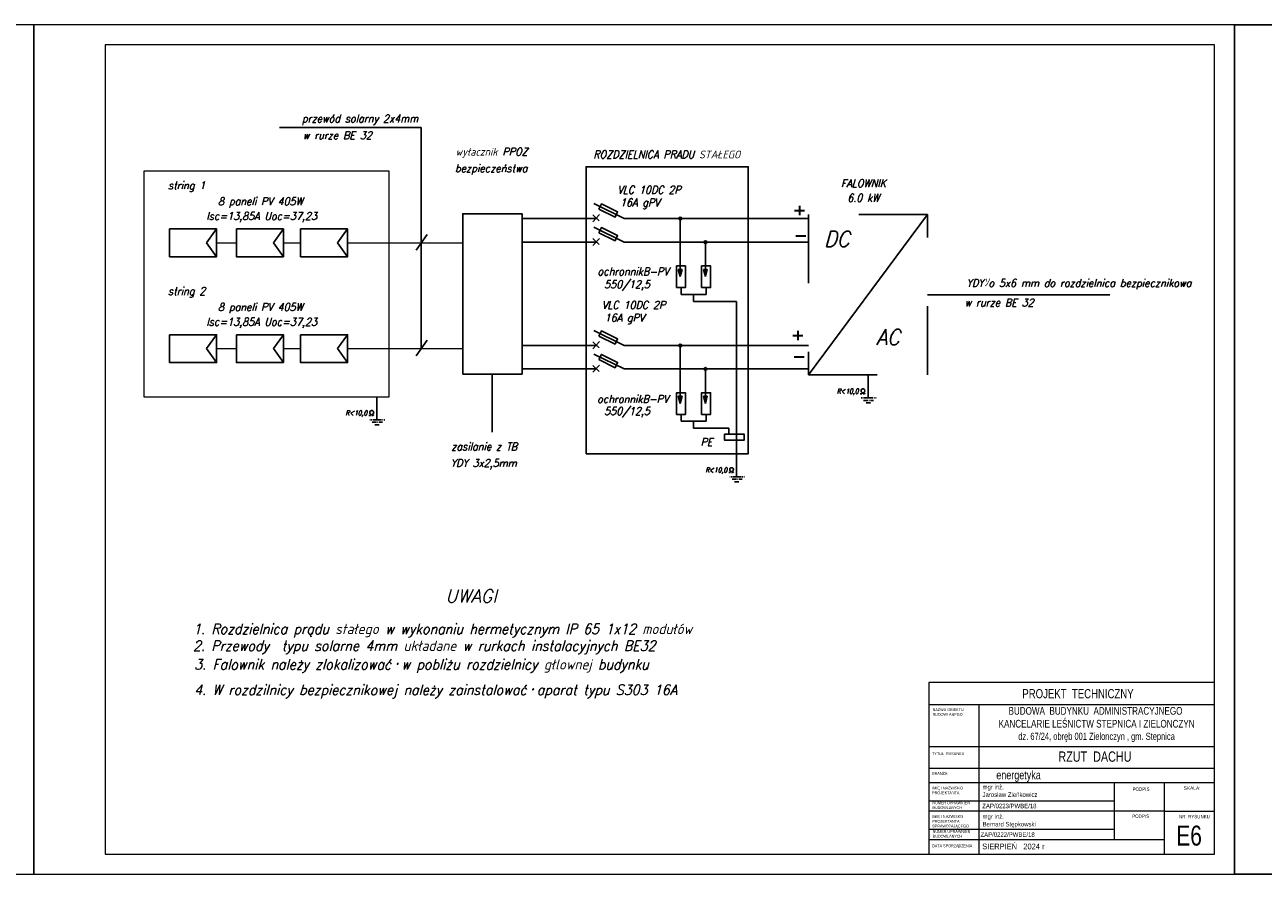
# Model space of a CAD drawing. Header units: inches. Extents: x 65192 to 78842, y -37594 to -36109.
# Tile 59 of 63: x 72527 to 74692, y -37594 to -36109. Entities that reach past the tile are written whole.
import ezdxf
from ezdxf.enums import TextEntityAlignment as Align

# ---------------------------------------------------------------- set-up
doc = ezdxf.new("R2010")
doc.units = ezdxf.units.IN
doc.header["$MEASUREMENT"] = 0
doc.linetypes.add('CENTERX2', pattern=[4, 2.5, -0.5, 0.5, -0.5])
doc.linetypes.add('Przerywana', pattern=[240, 120, -120])
doc.layers.add('---TABELKA -OPISY', color=7, linetype='Continuous')
doc.layers.add('panel', color=1, linetype='Continuous')
doc.layers.add('A--tabelka rysunku', color=7, linetype='Continuous', lineweight=0)
doc.layers.add('IE-wnętrzowe', color=250, linetype='Continuous', lineweight=30)
doc.styles.add('1-500', font='arial.ttf', dxfattribs={"width": 0.75, "height": 1.25})
doc.styles.add('ANITA', font='romans.shx', dxfattribs={"width": 0.9, "oblique": 15})
doc.styles.add('Arial narrow', font='arial.ttf', dxfattribs={"width": 0.75})
doc.styles.add('OBREB', font='romans.shx', dxfattribs={"width": 0.8, "oblique": 15})
doc.styles.add('romans', font='romans.shx', dxfattribs={"bigfont": 'BIGFONT.SHX'})
doc.styles.get("Standard").update_dxf_attribs({"font": 'ARIAL.TTF'})
doc.styles.add('STYL-1', font='arial.ttf', dxfattribs={"width": 0.75})

msp = doc.modelspace()

# ---------------------------------------------------------------- linework, layer by layer
at = {"color": 7, "lineweight": 0}
for p, q in [((72862, -36490.1), (72896.6, -36490.1)), ((72978.8, -36490.1), (73008.9, -36490.1)), ((73091.1, -36490.1), (73292.4, -36490.1)), ((72862, -36675), (72896.6, -36675)), ((72978.8, -36675), (73008.9, -36675)), ((73091.1, -36675), (73292.4, -36675))]:
    msp.add_line(p, q, dxfattribs=at)
at = {"linetype": 'Continuous', "ltscale": 10}
msp.add_lwpolyline([(74642.3, -37593.9), (76742.3, -37593.9), (76742.3, -36108.9), (74642.3, -36108.9)], close=True, dxfattribs=at)
at = {"color": 1, "lineweight": 0}
msp.add_lwpolyline([(72735, -36759), (73163.8, -36759), (73163.8, -36364.6), (72735, -36364.6)], close=True, dxfattribs=at)
at = {"layer": 'A--tabelka rysunku', "linetype": 'Continuous'}
for p, q in [((74607.3, -37258.9), (74107.3, -37258.9)), ((74607.3, -37297.9), (74107.3, -37297.9)), ((74194.8, -37297.9), (74194.8, -37558.9)), ((74607.3, -37371.4), (74107.3, -37371.4)), ((74607.3, -37371.4), (74107.3, -37371.4)), ((74607.3, -37408.9), (74107.3, -37408.9)), ((74607.3, -37433.9), (74107.3, -37433.9)), ((74432.3, -37533.9), (74432.3, -37433.9)), ((74519.8, -37558.9), (74519.8, -37433.9)), ((74432.3, -37465.9), (74107.3, -37465.9)), ((74519.8, -37483.9), (74107.3, -37483.9)), ((74519.8, -37483.9), (74607.3, -37483.9)), ((74432.3, -37515.9), (74107.3, -37515.9)), ((74519.8, -37533.9), (74107.3, -37533.9))]:
    msp.add_line(p, q, dxfattribs=at)
for points in [[(70442.3, -37593.9), (72542.3, -37593.9), (72542.3, -36108.9), (70442.3, -36108.9)], [(70442.3, -37593.9), (72542.3, -37593.9), (72542.3, -36108.9), (70442.3, -36108.9)], [(72542.3, -37593.9), (74642.3, -37593.9), (74642.3, -36108.9), (72542.3, -36108.9)], [(72542.3, -37593.9), (74642.3, -37593.9), (74642.3, -36108.9), (72542.3, -36108.9)], [(72667.3, -37558.9), (74607.3, -37558.9), (74607.3, -36143.9), (72667.3, -36143.9)], [(74107.3, -37558.9), (74607.3, -37558.9), (74607.3, -37258.9), (74107.3, -37258.9)]]:
    msp.add_lwpolyline(points, close=True, dxfattribs=at)
at = {"layer": 'IE-wnętrzowe', "color": 7, "linetype": 'Continuous', "lineweight": -3, "ltscale": 3}
for p, q in [((74001.3, -36720.9), (74001.3, -36760.9)), ((74001.3, -36720.9), (74001.3, -36760.9)), ((73142.2, -36759), (73142.2, -36798.9)), ((73142.2, -36759), (73142.2, -36798.9)), ((73771.5, -36858.8), (73771.5, -36898.7)), ((73771.5, -36858.8), (73771.5, -36898.7))]:
    msp.add_line(p, q, dxfattribs=at)
at = {"layer": 'IE-wnętrzowe', "color": 7, "lineweight": -3, "ltscale": 5}
for p, q in [((73987.4, -36754), (73990.1, -36754)), ((73992.5, -36754), (73995.2, -36754)), ((73128.3, -36792), (73131, -36792)), ((73133.4, -36792), (73136.1, -36792)), ((73757.6, -36891.8), (73760.3, -36891.8)), ((73762.7, -36891.8), (73765.4, -36891.8))]:
    msp.add_line(p, q, dxfattribs=at)
at = {"layer": 'IE-wnętrzowe', "color": 7, "linetype": 'CENTERX2', "lineweight": -3, "ltscale": 3}
for p, q in [((74002.2, -36761.2), (73989.1, -36761.2)), ((73993.5, -36765.6), (74011, -36765.6)), ((73997.8, -36769.9), (74006.6, -36769.9)), ((74002.2, -36761.2), (74015.3, -36761.2)), ((73143.1, -36799.2), (73130, -36799.2)), ((73134.4, -36803.6), (73151.9, -36803.6)), ((73138.7, -36808), (73147.5, -36808)), ((73143.1, -36799.2), (73156.2, -36799.2)), ((73772.4, -36899), (73759.3, -36899)), ((73772.4, -36899), (73785.5, -36899)), ((73763.7, -36903.4), (73781.1, -36903.4)), ((73768, -36907.8), (73776.8, -36907.8))]:
    msp.add_line(p, q, dxfattribs=at)
at = {"layer": 'IE-wnętrzowe', "color": 7, "linetype": 'Continuous', "lineweight": -3}
for p, q in [((73990.1, -36754), (73990.7, -36751.6)), ((73992.5, -36754), (73993, -36752)), ((73995.2, -36754), (73995.6, -36752.4)), ((73131, -36792), (73131.6, -36789.6)), ((73133.4, -36792), (73133.9, -36790.1)), ((73136.1, -36792), (73136.5, -36790.4)), ((73760.3, -36891.8), (73760.9, -36889.4)), ((73762.7, -36891.8), (73763.2, -36889.9)), ((73765.4, -36891.8), (73765.8, -36890.2))]:
    msp.add_line(p, q, dxfattribs=at)
for centre in [(73992.5, -36748.7), (73992.5, -36748.7), (73133.4, -36786.7), (73133.4, -36786.7), (73762.7, -36886.5), (73762.7, -36886.5)]:
    msp.add_arc(centre, 3.42, 278.4758, 238.0274, dxfattribs=at)
at = {"layer": 'panel', "color": 7}
for p, q in [((72972.1, -36288.5), (73220, -36288.5)), ((73220, -36675), (73220, -36288.5)), ((73897.2, -36720.9), (74105.3, -36440.7)), ((73211.2, -36502.8), (73230.2, -36475.5)), ((74105.3, -36580.8), (74424.2, -36580.8)), ((73211.2, -36687.7), (73230.2, -36660.4)), ((74001.3, -36720.9), (74001.3, -36761.2))]:
    msp.add_line(p, q, dxfattribs=at)
at = {"layer": 'panel', "color": 7, "lineweight": 25}
for p, q in [((73575, -36447.4), (73522, -36421.4)), ((73396.4, -36447.4), (73527, -36447.4)), ((73520, -36441.1), (73530.8, -36451.7)), ((73520.2, -36453.2), (73531.6, -36440.8)), ((73575, -36447.4), (73636.5, -36447.4)), ((73636.5, -36447.4), (73897.2, -36447.4)), ((73673, -36549.2), (73673, -36447.4)), ((72844.6, -36490.1), (72862, -36465.8)), ((72862, -36465.8), (72844.6, -36490.1)), ((72961.4, -36490.1), (72978.8, -36465.8)), ((72978.8, -36465.8), (72961.4, -36490.1)), ((73073.7, -36490.1), (73091.1, -36465.8)), ((73091.1, -36465.8), (73073.7, -36490.1)), ((73575, -36488.8), (73522, -36462.7)), ((72844.6, -36490.1), (72862, -36514.4)), ((72961.4, -36490.1), (72978.8, -36514.4)), ((73073.7, -36490.1), (73091.1, -36514.4)), ((73396.4, -36488.8), (73527, -36488.8)), ((73520, -36482.5), (73530.8, -36493.1)), ((73520.2, -36494.6), (73531.6, -36482.2)), ((73538.9, -36471), (73538.9, -36471)), ((73575, -36488.8), (73636.5, -36488.8)), ((73636.5, -36488.8), (73897.2, -36488.8)), ((73716.8, -36549.2), (73716.8, -36488.8)), ((73676.4, -36536.6), (73669.5, -36536.6)), ((73669.5, -36536.6), (73673, -36549.2)), ((73673, -36549.2), (73676.4, -36536.6)), ((73720.2, -36536.6), (73713.3, -36536.6)), ((73713.3, -36536.6), (73716.8, -36549.2)), ((73716.8, -36549.2), (73720.2, -36536.6)), ((73674.2, -36568.2), (73674.2, -36580.3)), ((73718, -36580.3), (73718, -36568.2)), ((73674.2, -36580.3), (73718, -36580.3)), ((73696.1, -36580.3), (73696.1, -36592.4)), ((73696.1, -36592.4), (73771.5, -36592.4)), ((73771.5, -36592.4), (73771.5, -36882.4)), ((72844.6, -36675), (72862, -36650.8)), ((72862, -36650.8), (72844.6, -36675)), ((72961.4, -36675), (72978.8, -36650.8)), ((72978.8, -36650.8), (72961.4, -36675)), ((73073.7, -36675), (73091.1, -36650.8)), ((73091.1, -36650.8), (73073.7, -36675)), ((73520, -36663.2), (73530.8, -36673.8)), ((73520.2, -36675.2), (73531.6, -36662.8)), ((73575, -36669.4), (73522, -36643.4)), ((72844.6, -36675), (72862, -36699.3)), ((72961.4, -36675), (72978.8, -36699.3)), ((73073.7, -36675), (73091.1, -36699.3)), ((73396.4, -36669.4), (73527, -36669.4)), ((73575, -36710.6), (73522, -36684.5)), ((73575, -36669.4), (73636.5, -36669.4)), ((73636.5, -36669.4), (73897.2, -36669.4)), ((73673, -36771), (73673, -36669.4)), ((73520, -36704.3), (73530.8, -36714.9)), ((73520.2, -36716.4), (73531.6, -36704)), ((73538.9, -36692.8), (73538.9, -36692.8)), ((73344, -36821.3), (73344, -36719.5)), ((73396.4, -36710.6), (73527, -36710.6)), ((73575, -36710.6), (73636.5, -36710.6)), ((73636.5, -36710.6), (73897.2, -36710.6)), ((73716.8, -36771), (73716.8, -36710.6)), ((73676.4, -36758.4), (73669.5, -36758.4)), ((73669.5, -36758.4), (73673, -36771)), ((73673, -36771), (73676.4, -36758.4)), ((73720.2, -36758.4), (73713.3, -36758.4)), ((73713.3, -36758.4), (73716.8, -36771)), ((73716.8, -36771), (73720.2, -36758.4)), ((73674.2, -36790), (73674.2, -36802.1)), ((73718, -36802.1), (73718, -36790)), ((73674.2, -36802.1), (73718, -36802.1)), ((73696.1, -36802.1), (73696.1, -36814.2)), ((73696.1, -36814.2), (73757.7, -36814.2)), ((73757.7, -36814.2), (73757.7, -36824.5))]:
    msp.add_line(p, q, dxfattribs=at)
at = {"layer": 'panel', "color": 7, "lineweight": 30}
for p, q in [((73881.3, -36425.4), (73881.3, -36441.7)), ((73872.6, -36433.5), (73890.1, -36433.5)), ((73874.9, -36477.7), (73892.4, -36477.7)), ((73869.6, -36652.2), (73887.1, -36652.2)), ((73878.4, -36644.1), (73878.4, -36660.4)), ((73872.2, -36689.3), (73889.7, -36689.3))]:
    msp.add_line(p, q, dxfattribs=at)
at = {"layer": 'panel', "color": 7, "lineweight": 25}
for points in [[(73508.1, -36858.8), (73791.9, -36858.8), (73791.9, -36357.1), (73508.1, -36357.1)], [(73530.4, -36431.2), (73558.9, -36445.2), (73563.4, -36436.1), (73534.9, -36422.1)], [(72779.8, -36465.8), (72862, -36465.8), (72862, -36514.4), (72779.8, -36514.4)], [(72896.6, -36465.8), (72978.8, -36465.8), (72978.8, -36514.4), (72896.6, -36514.4)], [(73008.9, -36465.8), (73091.1, -36465.8), (73091.1, -36514.4), (73008.9, -36514.4)], [(73530.4, -36472.5), (73558.9, -36486.5), (73563.4, -36477.4), (73534.9, -36463.4)], [(73666.3, -36568.2), (73682, -36568.2), (73682, -36530.3), (73666.3, -36530.3)], [(73710.1, -36568.2), (73725.8, -36568.2), (73725.8, -36530.3), (73710.1, -36530.3)], [(72779.8, -36650.8), (72862, -36650.8), (72862, -36699.3), (72779.8, -36699.3)], [(72896.6, -36650.8), (72978.8, -36650.8), (72978.8, -36699.3), (72896.6, -36699.3)], [(73008.9, -36650.8), (73091.1, -36650.8), (73091.1, -36699.3), (73008.9, -36699.3)], [(73530.4, -36653.2), (73558.9, -36667.2), (73563.4, -36658.1), (73534.9, -36644.1)], [(73530.4, -36694.3), (73558.9, -36708.3), (73563.4, -36699.2), (73534.9, -36685.2)], [(73666.3, -36790), (73682, -36790), (73682, -36752.1), (73666.3, -36752.1)], [(73710.1, -36790), (73725.8, -36790), (73725.8, -36752.1), (73710.1, -36752.1)], [(73750.3, -36824.5), (73784.5, -36824.5), (73784.5, -36835.3), (73750.3, -36835.3)]]:
    msp.add_lwpolyline(points, close=True, dxfattribs=at)
at = {"layer": 'panel', "color": 7, "linetype": 'ByBlock'}
msp.add_lwpolyline([(73292.4, -36719.5), (73396.4, -36719.5), (73396.4, -36439.3), (73292.4, -36439.3)], close=True, dxfattribs=at)
at = {"layer": 'panel', "color": 7, "linetype": 'Przerywana'}
msp.add_lwpolyline([(73897.2, -36720.9), (74105.3, -36720.9), (74105.3, -36440.7), (73897.2, -36440.7)], close=True, dxfattribs=at)
at = {"layer": 'panel', "color": 7}
for centre in [(73673, -36447.4), (73716.8, -36488.8), (73673, -36669.4), (73716.8, -36710.6)]:
    msp.add_circle(centre, 2.37, dxfattribs=at)

# ---------------------------------------------------------------- texts
at = {"layer": '---TABELKA -OPISY', "ltscale": 35, "attachment_point": 2, "style": 'Arial narrow'}
for s, insert, char_height, width in [('{\\fArial|b0|i0|c238|p34;PROJEKT  TECHNICZNY}', (74368.4, -37270.2), 16, 447.789), ('energetyka', (74264.4, -37412.9), 15, 627.982)]:
    msp.add_mtext(s, dxfattribs=dict(at, insert=insert, char_height=char_height, width=width))
at = {"layer": '---TABELKA -OPISY', "char_height": 8, "width": 277.176, "attachment_point": 1}
for s, insert in [('{\\W0.75;mgr inż.\\PJarosław Zieńkowicz}', (74201.5, -37437.4)), ('{\\W0.75;mgr inż.\\PBernard Stępkowski}', (74201.5, -37489))]:
    msp.add_mtext(s, dxfattribs=dict(at, insert=insert))
at = {"layer": '---TABELKA -OPISY', "char_height": 8, "attachment_point": 1, "style": 'Arial narrow'}
for s, insert, width in [('\\PZAP/0223/PWBE/18', (74201, -37457.2), 277.176), ('{\\fArial|b0|i0|c238|p34;ZAP/0222/PWBE/18}', (74197.9, -37520.6), 219.892)]:
    msp.add_mtext(s, dxfattribs=dict(at, insert=insert, width=width))
at = {"color": 7, "linetype": 'Continuous', "style": 'romans', "oblique": 15}
msp.add_text('UWAGI', height=22.5, dxfattribs=at).set_placement((73262.2, -37118.8))
at = {"color": 7, "style": 'ANITA', "oblique": 15, "width": 0.9}
for s, p in [('1. Rozdzielnica prądu stałego w wykonaniu hermetycznym IP 65 1x12 modułów', (72820.9, -37174)), ('2. Przewody  typu solarne 4mm układane w rurkach instalacyjnych BE32  ', (72820.9, -37203.4))]:
    msp.add_text(s, height=18, dxfattribs=at).set_placement(p)
at = {"color": 7, "linetype": 'Continuous', "ltscale": 3, "style": 'romans', "oblique": 15, "width": 0.9}
for s, p in [('3. Falownik należy zlokalizować・w pobliżu rozdzielnicy głlownej budynku', (72822.9, -37236)), ('4. W rozdzilnicy bezpiecznikowej należy zainstalować・aparat typu S303 16A ', (72822.9, -37280.5))]:
    msp.add_text(s, height=18, dxfattribs=at).set_placement(p)
at = {"layer": 'A--tabelka rysunku', "style": 'Arial narrow'}
msp.add_text('SKALA:', height=6, dxfattribs=at).set_placement((74553.2, -37440.2), align=Align.TOP_LEFT)
at = {"layer": 'A--tabelka rysunku'}
for s, insert, char_height, width, attachment_point, style in [('NAZWA OBIEKTU\\PBUDOWLANEGO', (74114.2, -37303.6), 5, 277.176, 1, 'Arial narrow'), ('{\\H0.75x;BUDOWA  BUDYNKU  ADMINISTRACYJNEGO\\P KANCELARIE LEŚNICTW STEPNICA I ZIELONCZYN\\P\\H0.9259x; dz. 67/24, obręb 001 Zielonczyn , gm. Stepnica}', (74399, -37301.5), 18, 597.292, 2, '1-500'), ('TYTUŁ  RYSUNKU', (74113.3, -37380.6), 5, 277.176, 1, 'Arial narrow'), ('BRANŻA', (74113.3, -37415.1), 5, 277.176, 1, 'Arial narrow'), ('IMIĘ I NAZWISKO \\PPROJEKTANTA', (74113.3, -37440.7), 5, 277.176, 1, 'Arial narrow'), ('PODPIS ', (74463.7, -37442.1), 6, 277.176, 1, 'Arial narrow'), ('NUMER UPRAWNIEŃ \\PBUDOWLANYCH', (74113.8, -37466.6), 5, 277.176, 1, 'Arial narrow'), ('IMIĘ I NAZWISKO \\PPROJEKTANTA\\PSPRAWDZAJĄCEGO', (74113.6, -37490.5), 5, 277.176, 1, 'Arial narrow'), ('PODPIS  ', (74463.1, -37489.5), 6, 277.176, 1, 'Arial narrow'), ('E6', (74540.2, -37508.8), 35, 65.097, 1, 'Arial narrow'), ('NR  RYSUNKU', (74545.1, -37490.1), 6, 72.146, 1, 'Arial narrow'), ('NUMER UPRAWNIEŃ \\PBUDOWLANYCH', (74114.3, -37516.6), 5, 277.176, 1, 'Arial narrow'), ('DATA SPORZĄDZENIA', (74113.3, -37541.7), 5, 277.176, 1, 'Arial narrow'), ('SIERPIEŃ   2024 r', (74200.8, -37540.3), 10, 277.176, 1, 'Arial narrow')]:
    msp.add_mtext(s, dxfattribs=dict(at, insert=insert, char_height=char_height, width=width, attachment_point=attachment_point, style=style))
at = {"layer": 'A--tabelka rysunku', "ltscale": 35, "insert": (74398, -37379.2), "char_height": 18, "width": 589.376, "attachment_point": 2, "style": 'STYL-1'}
msp.add_mtext('RZUT  DACHU', dxfattribs=at)
at = {"layer": 'IE-wnętrzowe', "color": 7, "lineweight": -3, "ltscale": 5, "style": 'romans', "oblique": 15, "width": 0.9}
for s, height, p in [('przewód solarny 2x4mm', 13.628, (73112.9, -36279.6)), ('w rurze BE 32', 13.628, (73073.2, -36308.9)), ('wyłacznik PPOZ', 13.628, (73343.1, -36337.6)), ('ROZDZIELNICA PRADU STAŁEGO', 13.628, (73649.3, -36342.4)), ('bezpieczeństwa', 13.628, (73342.2, -36366.6)), ('string 1', 13.63, (72809.7, -36396.4)), ('FALOWNIK ', 13.63, (73997.5, -36392.7)), ('VLC 10DC 2P ', 13.628, (73622.5, -36404.2)), (' 6.0 kW', 13.63, (73988.8, -36418.3)), ('8 paneli PV 405W ', 13.628, (72942.9, -36424.2)), ('16A gPV', 13.63, (73602.2, -36426.4)), ('Isc=13,85A Uoc=37,23', 13.628, (72940.9, -36450.1)), ('DC', 27.26, (73946.7, -36496.8)), ('ochronnikB-PV', 13.628, (73590.4, -36547)), ('550/12,5', 13.63, (73579.8, -36569.3)), ('YDYｿo 5x6 mm do rozdzielnica bezpiecznikowa', 13.628, (74369.9, -36567.2)), ('string 2', 13.63, (72809.7, -36581.3)), ('8 paneli PV 405W ', 13.628, (72942.9, -36609.1)), ('VLC 10DC 2P ', 13.628, (73595.4, -36605.5)), ('w rurze BE 32', 13.628, (74230.5, -36601.3)), ('Isc=13,85A Uoc=37,23', 13.628, (72940.9, -36635)), ('16A gPV', 13.63, (73575.2, -36627.8)), ('AC', 27.26, (74036.2, -36668.5)), ('ochronnikB-PV', 13.628, (73589.8, -36770)), ('550/12,5', 13.63, (73579.8, -36791.1)), ('zasilanie z TB', 13.628, (73330, -36853)), ('YDY 3x2,5mm', 13.628, (73329.1, -36881.9))]:
    msp.add_text(s, height=height, dxfattribs=at).set_placement(p, align=Align.CENTER)
at = {"layer": 'IE-wnętrzowe', "color": 7, "lineweight": -3, "style": 'OBREB', "oblique": 15, "width": 0.8}
for p in [(73965.6, -36753.8), (73965.6, -36753.8), (73106.5, -36791.8), (73106.5, -36791.8), (73735.8, -36891.6), (73735.8, -36891.6)]:
    msp.add_text('R<10,0', height=8.74, dxfattribs=at).set_placement(p, align=Align.CENTER)
at = {"layer": 'IE-wnętrzowe', "color": 7, "lineweight": 25, "ltscale": 5, "style": 'romans', "oblique": 15, "width": 0.9}
msp.add_text('PE', height=13.63, dxfattribs=at).set_placement((73718.9, -36845), align=Align.CENTER)

doc.saveas('drawing.dxf')
